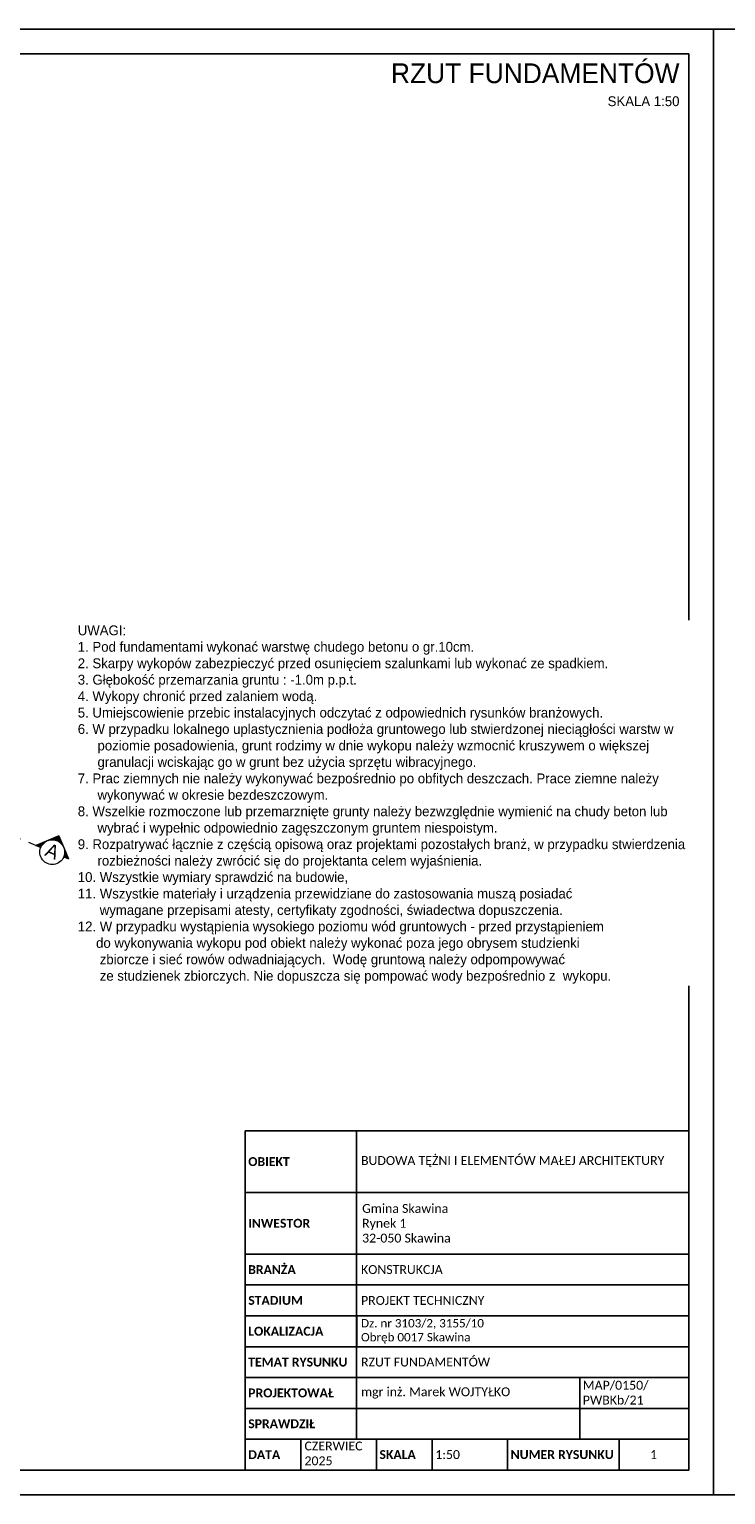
# Model space of a CAD drawing. Header units: millimetres. Extents: x 219841 to 236232, y -126388 to -112129.
# Tile 4 of 30: x 223569 to 224275, y -113614 to -112129. Entities that reach past the tile are written whole.
import ezdxf

# ---------------------------------------------------------------- set-up
doc = ezdxf.new("R2010")
doc.units = ezdxf.units.MM
doc.linetypes.add('ACAD_ISO10W100', pattern=[18.5, 12, -3, 0.5, -3])
for name, color, linetype, lineweight in [('A-WIDOKOWA', 7, 'Continuous', 25), ('punktowa cienka', 12, 'ACAD_ISO10W100', 9), ('tekst', 31, 'Continuous', 9), ('WYMIARY', 77, 'Continuous', 9)]:
    doc.layers.add(name, color=color, linetype=linetype, lineweight=lineweight)
doc.styles.add('Arial', font='GOTHIC.TTF')
doc.styles.add('SIMPLEX', font='GOTHIC.TTF')
doc.styles.get("Standard").update_dxf_attribs({"font": 'GOTHIC.TTF'})

# ---------------------------------------------------------------- blocks, each defined once
blk = doc.blocks.new('zw$61FA')
for points in [[(0, 562.5), (226.2, 562.5), (226.2, 437.5), (0, 437.5), (0, 562.5)], [(0, 437.5), (226.2, 437.5), (226.2, 375), (0, 375), (0, 437.5)], [(0, 375), (226.2, 375), (226.2, 312.5), (0, 312.5), (0, 375)], [(0, 312.5), (226.2, 312.5), (226.2, 250), (0, 250), (0, 312.5)], [(0, 250), (226.2, 250), (226.2, 187.5), (0, 187.5), (0, 250)], [(0, 187.5), (226.2, 187.5), (226.2, 125), (0, 125), (0, 187.5)], [(226.2, 187.5), (678.7, 187.5), (678.7, 125), (226.2, 125), (226.2, 187.5)], [(678.7, 187.5), (900, 187.5), (900, 125), (678.7, 125), (678.7, 187.5)], [(0, 125), (226.2, 125), (226.2, 62.5), (0, 62.5), (0, 125)], [(226.2, 125), (678.7, 125), (678.7, 62.5), (226.2, 62.5), (226.2, 125)], [(678.7, 125), (900, 125), (900, 62.5), (678.7, 62.5), (678.7, 125)]]:
    blk.add_lwpolyline(points)
for points in [[(226.2, 437.5), (900, 437.5), (900, 375), (226.2, 375)], [(226.2, 375), (900, 375), (900, 312.5), (226.2, 312.5)], [(226.2, 250), (900, 250), (900, 187.5), (226.2, 187.5)], [(0, 62.5), (113.1, 62.5), (113.1, 0), (0, 0)], [(113.1, 62.5), (266.2, 62.5), (266.2, 0), (113.1, 0)], [(266.2, 62.5), (379.3, 62.5), (379.3, 0), (266.2, 0)], [(379.3, 62.5), (532.4, 62.5), (532.4, 0), (379.3, 0)], [(532.4, 62.5), (758.7, 62.5), (758.7, 0), (532.4, 0)], [(758.7, 62.5), (900, 62.5), (900, 0), (758.7, 0)]]:
    blk.add_lwpolyline(points, close=True)
at = {"layer": 'tekst', "char_height": 18}
for s, insert, width, attachment_point in [('\\pxql;{\\fCalibri|b1|i0|c238|p34; OBIEKT}', (108.1, 625), 216.222, 5), ('\\pxql;{\\fCalibri|b1|i0|c238|p34; INWESTOR}', (108.1, 500), 216.222, 5), ('\\pxql;{\\fCalibri|b1|i0|c238|p34; BRANŻA}', (108.1, 406.2), 216.222, 5), ('{\\fCalibri|b0|i0|c238|p34;KONSTRUKCJA}', (235.1, 406.2), 462.4, 4), ('\\pxql;{\\fCalibri|b1|i0|c238|p34; STADIUM}', (108.1, 343.7), 216.222, 5), ('{\\fCalibri|b0|i0|c238|p34;PROJEKT TECHNICZNY}', (235.1, 343.7), 664.9, 4), ('\\pxql;{\\fCalibri|b1|i0|c238|p34; LOKALIZACJA}', (108.1, 281.2), 216.222, 5), ('\\pxql;{\\fCalibri|b1|i0|c238|p34; TEMAT RYSUNKU}', (108.1, 218.7), 216.222, 5), ('\\pxql;{\\fCalibri|b0|i0|c238|p34; MAP/0150/\\P PWBKb/21}', (786.8, 156.2), 216.222, 5), ('\\pxql;{\\fCalibri|b1|i0|c238|p34; PROJEKTOWAŁ}', (108.1, 156.2), 216.222, 5), ('\\pxql;{\\fCalibri|b0|i0|c238|p34;mgr inż. Marek WOJTYŁKO}', (456.9, 156.2), 443.567, 5), ('\\pxql;{\\fCalibri|b1|i0|c238|p34; SPRAWDZIŁ}', (108.1, 93.7), 216.222, 5), ('\\pxql;{\\fCalibri|b1|i0|c238|p34; DATA}', (56.6, 31.2), 113.111, 5), ('\\pxql;{\\fCalibri|b0|i0|c238|p34;CZERWIEC\\P2025}', (228.5, 33.6), 216.222, 5), ('\\pxql;{\\fCalibri|b1|i0|c238|p34; SKALA}', (322.8, 31.2), 113.111, 5)]:
    blk.add_mtext(s, dxfattribs=dict(at, insert=insert, width=width, attachment_point=attachment_point))
at = {"layer": 'tekst', "insert": (235.1, 625), "char_height": 18, "width": 664.9, "attachment_point": 4, "bg_fill": 2}
blk.add_mtext('\\A1;\\fCalibri|b0|i0|c238|p34;BUDOWA TĘŻNI I ELEMENTÓW MAŁEJ ARCHITEKTURY', dxfattribs=at)
blk.add_lwpolyline([(0, 687.5), (226.2, 687.5), (226.2, 562.5), (0, 562.5), (0, 687.5)])
at = {"layer": 'tekst', "insert": (235.1, 281.2), "char_height": 17, "width": 664.9, "attachment_point": 4, "bg_fill": 2}
blk.add_mtext('{\\fCalibri|b0|i0|c238|p34;Dz. nr 3103/2, 3155/10\\PObręb 0017 Skawina}', dxfattribs=at)
blk.add_lwpolyline([(226.2, 312.5), (900, 312.5), (900, 250), (226.2, 250)], close=True)
at = {"layer": 'tekst', "insert": (237.3, 500), "char_height": 18, "width": 664.9, "attachment_point": 4, "bg_fill": 2}
blk.add_mtext('{\\fCalibri|b0|i0|c238|p34;\\C256;Gmina Skawina\\PRynek 1\\P32-050 Skawina}', dxfattribs=at)
for points in [[(226.2, 687.5), (900, 687.5), (900, 562.5), (226.2, 562.5)], [(226.2, 562.5), (900, 562.5), (900, 437.5), (226.2, 437.5)]]:
    blk.add_lwpolyline(points, close=True)
blk = doc.blocks.new('Przekrój - Etykieta Przekroju_M - Wypełniona-1049-1 Rzut parteru')
at = {"layer": 'punktowa cienka', "ltscale": 3}
h = blk.add_hatch(color=256, dxfattribs=at)
edge = h.paths.add_edge_path(flags=0)
edge.add_line((-79.78, 8.49), (-84.02, 4.24))
edge.add_arc((-79.78, 0), 6, 90, 135, ccw=False)
edge.add_line((-79.78, 6), (-79.78, 8.49))
h = blk.add_hatch(color=256, dxfattribs=at)
edge = h.paths.add_edge_path(flags=0)
edge.add_line((-79.78, 8.49), (-79.78, 6))
edge.add_arc((-79.78, 0), 6, 45, 90, ccw=False)
edge.add_line((-75.54, 4.24), (-79.78, 8.49))
h = blk.add_hatch(color=256, dxfattribs=at)
edge = h.paths.add_edge_path(flags=0)
edge.add_line((-88.26, 0), (-85.78, 0))
edge.add_arc((-79.78, 0), 6, 135, 180, ccw=False)
edge.add_line((-84.02, 4.24), (-88.26, 0))
h = blk.add_hatch(color=256, dxfattribs=at)
edge = h.paths.add_edge_path(flags=0)
edge.add_line((-71.29, 0), (-75.54, 4.24))
edge.add_arc((-79.78, 0), 6, 0, 45, ccw=False)
edge.add_line((-73.78, 0), (-71.29, 0))
for p, q in [((-79.78, 8.49), (-88.26, 0)), ((-79.78, 8.49), (-84.02, 4.24)), ((-79.78, 8.49), (-71.29, 0)), ((-79.78, 6), (-79.78, 8.49)), ((-79.78, 8.49), (-79.78, 6)), ((-75.54, 4.24), (-79.78, 8.49)), ((-84.02, 4.24), (-88.26, 0)), ((-85.78, 0), (-88.26, 0)), ((-88.26, 0), (-85.78, 0)), ((-71.29, 0), (-75.54, 4.24)), ((-73.78, 0), (-71.29, 0)), ((-73.78, 0), (-71.29, 0))]:
    blk.add_line(p, q, dxfattribs=at)
for start, end in [(0, 180), (135, 180), (90, 135), (45, 90), (0, 45)]:
    blk.add_arc((-79.78, 0), 6, start, end, dxfattribs=at)
at = {"layer": 'punktowa cienka', "linetype": 'Continuous', "ltscale": 3}
blk.add_arc((-79.78, 0), 6, 180, 0, dxfattribs=at)

msp = doc.modelspace()

# ---------------------------------------------------------------- linework, layer by layer
for points in [[(223900.59, -113463.6), (224237.48, -113463.6), (224237.48, -113494.85), (223900.59, -113494.85)], [(223977.15, -113557.35), (224053.7, -113557.35), (224053.7, -113588.6), (223977.15, -113588.6)], [(224053.7, -113557.35), (224166.81, -113557.35), (224166.81, -113588.6), (224053.7, -113588.6)], [(224166.81, -113557.35), (224237.48, -113557.35), (224237.48, -113588.6), (224166.81, -113588.6)]]:
    msp.add_lwpolyline(points, close=True)
at = {"layer": 'Defpoints'}
for points in [[(222162.48, -113613.6), (224262.48, -113613.6), (224262.48, -112128.6), (222162.48, -112128.6)], [(224262.48, -113613.6), (226362.48, -113613.6), (226362.48, -112128.6), (224262.48, -112128.6)]]:
    msp.add_lwpolyline(points, close=True, dxfattribs=at)
at = {"layer": 'punktowa cienka', "ltscale": 3}
msp.add_line((222439.78, -112485.25), (223580.15, -112957.61), dxfattribs=at)

# ---------------------------------------------------------------- block references
at = {"layer": 'punktowa cienka', "ltscale": 3, "xscale": -2.099999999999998, "yscale": 2.099999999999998, "zscale": 2.099999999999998, "rotation": 337.4999999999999}
msp.add_blockref('Przekrój - Etykieta Przekroju_M - Wypełniona-1049-1 Rzut parteru', (223437.01, -112898.32), dxfattribs=at)

# ---------------------------------------------------------------- texts
at = {"layer": 'punktowa cienka', "ltscale": 3, "insert": (223591.93, -112961.49), "char_height": 14, "width": 17.1066, "attachment_point": 5, "rotation": 337.5, "style": 'Arial'}
msp.add_mtext('A', dxfattribs=at)
at = {"layer": 'tekst', "char_height": 9}
for s, insert, width, attachment_point in [('{\\fCalibri|b0|i0|c238|p34;RZUT FUNDAMENTÓW}', (223905.03, -113479.23), 332.45, 4), ('\\pxql;{\\fCalibri|b0|i0|c238|p34; 1:50}', (224015.42, -113572.98), 76.5556, 5), ('\\pxql;{\\fCalibri|b1|i0|c238|p34; NUMER RYSUNKU}', (224107.76, -113572.98), 108.1112, 5)]:
    msp.add_mtext(s, dxfattribs=dict(at, insert=insert, width=width, attachment_point=attachment_point))
at = {"layer": 'WYMIARY', "insert": (224228.07, -112163.13), "char_height": 20, "width": 389.8333, "attachment_point": 3}
msp.add_mtext('RZUT FUNDAMENTÓW\\P{\\H0.5x;SKALA 1:50}', dxfattribs=at)

# ---------------------------------------------------------------- next in the draw order: block references
at = {"xscale": 0.5, "yscale": 0.5, "zscale": 0.5}
msp.add_blockref('zw$61FA', (223787.48, -113588.6), dxfattribs=at)

# ---------------------------------------------------------------- next in the draw order: linework, layer by layer
at = {"layer": 'A-WIDOKOWA'}
msp.add_lwpolyline([(222187.48, -113588.6), (224237.48, -113588.6), (224237.48, -112153.6), (222187.48, -112153.6)], close=True, dxfattribs=at)

# ---------------------------------------------------------------- next in the draw order: texts
at = {"layer": 'tekst', "insert": (224236.46, -113572.98), "char_height": 9, "width": 76.5556, "attachment_point": 5}
msp.add_mtext('\\pxql;{\\fCalibri|b0|i0|c238|p34;1}', dxfattribs=at)

# ---------------------------------------------------------------- next in the draw order: texts
at = {"layer": 'tekst', "ltscale": 70, "insert": (223928.91, -112914.24), "char_height": 10, "width": 622.4192, "attachment_point": 5, "style": 'SIMPLEX', "bg_fill": 2}
msp.add_mtext('\\pxi-4,l4,ql,t8,16;UWAGI:\\P1. Pod fundamentami wykonać warstwę chudego betonu o gr.10cm.\\P2. Skarpy wykopów zabezpieczyć przed osunięciem szalunkami lub wykonać ze spadkiem.\\P3. Głębokość przemarzania gruntu : -1.0m p.p.t.\\P4. Wykopy chronić przed zalaniem wodą.\\P5. Umiejscowienie przebic instalacyjnych odczytać z odpowiednich rysunków branżowych.\\P\\pi-2,l2;6. W przypadku lokalnego uplastycznienia podłoża gruntowego lub stwierdzonej nieciągłości warstw w poziomie posadowienia, grunt rodzimy w dnie wykopu należy wzmocnić kruszywem o większej granulacji wciskając go w grunt bez użycia sprzętu wibracyjnego.\\P7. Prac ziemnych nie należy wykonywać bezpośrednio po obfitych deszczach. Prace ziemne należy wykonywać w okresie bezdeszczowym.\\P8. Wszelkie rozmoczone lub przemarznięte grunty należy bezwzględnie wymienić na chudy beton lub wybrać i wypełnic odpowiednio zagęszczonym gruntem niespoistym.\\P9. Rozpatrywać łącznie z częścią opisową oraz projektami pozostałych branż, w przypadku stwierdzenia rozbieżności należy zwrócić się do projektanta celem wyjaśnienia.\\P\\pi0,l0,t0;10. Wszystkie wymiary sprawdzić na budowie, \\P11. Wszystkie materiały i urządzenia przewidziane do zastosowania muszą posiadać\\P      wymagane przepisami atesty, certyfikaty zgodności, świadectwa dopuszczenia.\\P\\psm1;12. W przypadku wystąpienia wysokiego poziomu wód gruntowych - przed przystąpieniem\\P     do wykonywania wykopu pod obiekt należy wykonać poza jego obrysem studzienki\\P      zbiorcze i sieć rowów odwadniających.  Wodę gruntową należy odpompowywać\\P      ze studzienek zbiorczych. Nie dopuszcza się pompować wody bezpośrednio z  wykopu.', dxfattribs=at)

doc.saveas('drawing.dxf')
